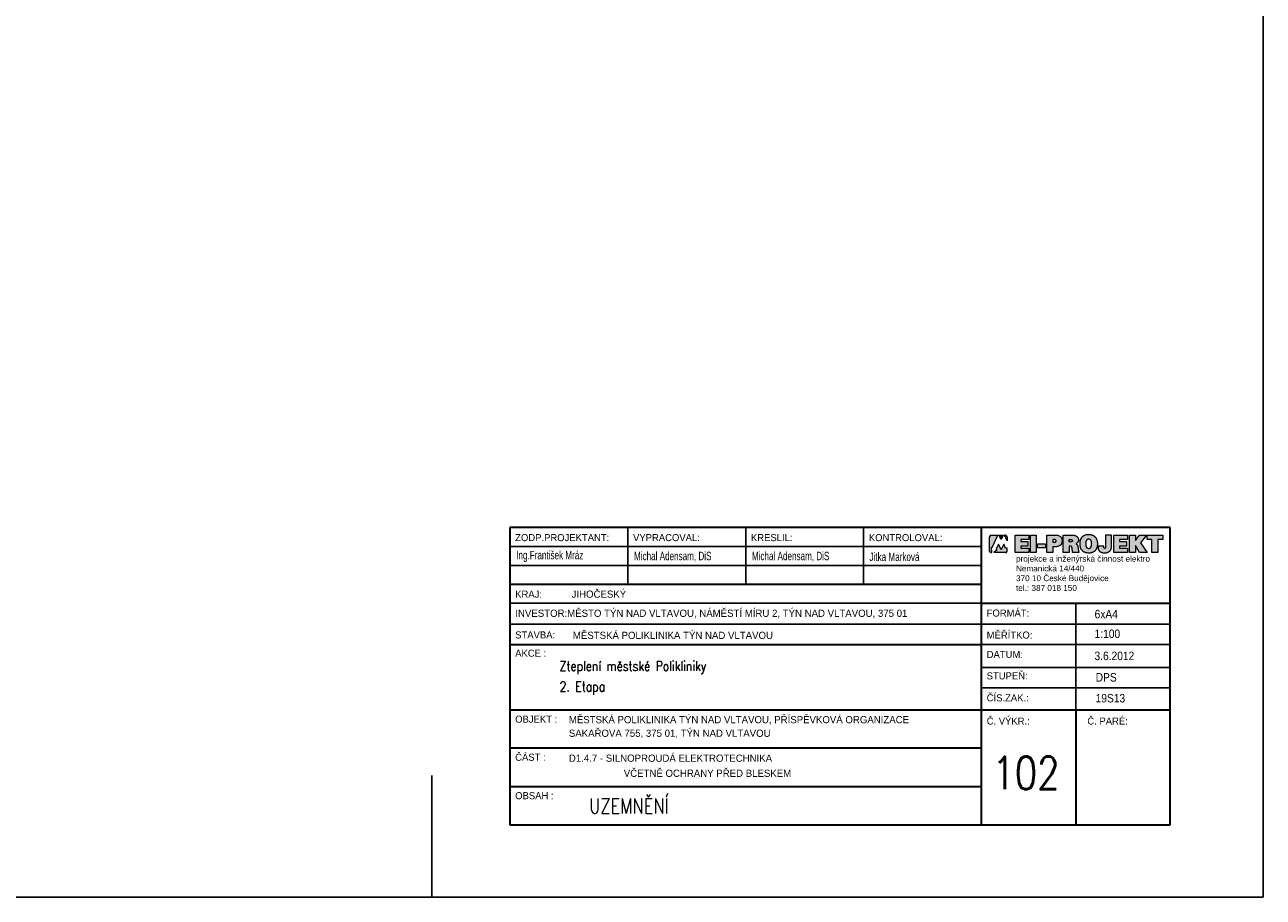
# Model space of a CAD drawing. Header units: millimetres. Extents: x 434746 to 672760, y -61647 to 206428.
# Tile 2 of 24: x 495613 to 526889, y -61647 to -39613. Entities that reach past the tile are written whole.
import ezdxf

# ---------------------------------------------------------------- set-up
doc = ezdxf.new("R2010")
doc.units = ezdxf.units.MM
for name, color, linetype, lineweight in [('.VýkrRozpiska', 7, 'Continuous', 15), ('1NP-Rozpiska', 7, 'Continuous', 30), ('E-uzemneni_vnejsi', 240, 'Continuous', 30)]:
    doc.layers.add(name, color=color, linetype=linetype, lineweight=lineweight)
doc.layers.add('1PP-Rozpiska', color=7, linetype='Continuous')
doc.layers.add('E_vedeni', color=240, linetype='Continuous')
doc.styles.add('ROMAN', font='roman.shx', dxfattribs={"width": 0.8})
doc.styles.add('ROMANS', font='romans.shx', dxfattribs={"width": 0.8, "height": 125})

# ---------------------------------------------------------------- blocks, each defined once
blk = doc.blocks.new('LOGO')
at = {"true_color": 0xc3261f}
h = blk.add_hatch(color=22, dxfattribs=at)
h.paths.add_polyline_path([(784398.7, 7230.66), (784398.15, 7230.66), (784399.56, 7227.46), (784399.56, 7229.74, 0.324073)])
h.paths.add_polyline_path([(784397.8, 7225.74), (784396.33, 7222.68), (784394.83, 7225.74), (784393.64, 7222.95), (784394.22, 7222.64), (784392.34, 7221.06), (784398.7, 7221.06, 0.29137), (784399.6, 7221.96), (784399.6, 7223.58), (784398.8, 7223.58)])
h.paths.add_polyline_path([(784394.44, 7230.66), (784390.93, 7230.66, 0.29137), (784390.03, 7229.76), (784390.03, 7221.96, 0.334501), (784391.06, 7221.06), (784390.94, 7224.14), (784391.5, 7223.91)])
blk.add_hatch(color=22, dxfattribs=at).paths.add_polyline_path([(784396.33, 7228.22), (784395.04, 7230.66), (784397.53, 7230.66)])
h = blk.add_hatch(color=0)
h.paths.add_polyline_path([(784476.21, 7230.69), (784484.79, 7230.69), (784484.79, 7228.28), (784482.06, 7228.28), (784482.06, 7221.09), (784478.86, 7221.09), (784478.86, 7228.28), (784476.21, 7228.28)])
h.paths.add_polyline_path([(784466.61, 7230.69), (784469.81, 7230.69), (784469.81, 7227.63), (784472.03, 7230.69), (784475.9, 7230.69), (784472.6, 7226.48), (784476.17, 7221.09), (784472.13, 7221.09), (784469.81, 7224.89), (784469.81, 7221.09), (784466.61, 7221.09)])
h.paths.add_polyline_path([(784457.95, 7221.09), (784457.95, 7230.69), (784465.44, 7230.69), (784465.44, 7228.28), (784461.16, 7228.28), (784461.16, 7227.15), (784465.01, 7227.15), (784465.01, 7224.68), (784461.17, 7224.68), (784461.17, 7223.6), (784465.44, 7223.6), (784465.44, 7221.09)])
h.paths.add_polyline_path([(784416.32, 7225.87), (784420.52, 7225.87), (784420.52, 7223.67), (784416.32, 7223.67)])
h.paths.add_polyline_path([(784412.42, 7230.69), (784415.59, 7230.69), (784415.59, 7221.09), (784412.42, 7221.09)])
h.paths.add_polyline_path([(784403.95, 7221.09), (784403.95, 7230.69), (784411.45, 7230.69), (784411.45, 7228.28), (784407.17, 7228.28), (784407.17, 7227.15), (784411.01, 7227.15), (784411.01, 7224.68), (784407.17, 7224.68), (784407.17, 7223.6), (784411.45, 7223.6), (784411.45, 7221.09)])
h = blk.add_hatch(color=0)
h.paths.add_polyline_path([(784421.32, 7230.69), (784421.32, 7221.09), (784424.54, 7221.09), (784424.54, 7224.28), (784425.83, 7224.28), (784426.11, 7224.3), (784426.69, 7224.33), (784427.02, 7224.35), (784427.36, 7224.46), (784427.67, 7224.54), (784428.11, 7224.75), (784428.67, 7225.01), (784429.1, 7225.43), (784429.26, 7225.7), (784429.51, 7226.14), (784429.64, 7226.71), (784429.7, 7227.1), (784429.7, 7227.39), (784429.7, 7227.81), (784429.66, 7228.11), (784429.6, 7228.42), (784429.53, 7228.78), (784429.29, 7229.29), (784429.12, 7229.5), (784428.91, 7229.73), (784428.63, 7229.97), (784428.43, 7230.12), (784428.15, 7230.29), (784427.77, 7230.44), (784427.3, 7230.55), (784426.87, 7230.63), (784426.51, 7230.67), (784425.98, 7230.69)])
h.paths.add_polyline_path([(784425.83, 7228.25), (784426.06, 7228.08), (784426.17, 7228.01), (784426.41, 7227.83), (784426.41, 7227.5), (784426.41, 7227.17), (784426.09, 7226.86), (784425.8, 7226.79), (784425.66, 7226.75), (784424.55, 7226.75), (784424.55, 7228.23), (784424.55, 7228.25)], flags=16)
h = blk.add_hatch(color=0)
h.paths.add_polyline_path([(784437.77, 7226.26), (784437.88, 7226.35), (784437.98, 7226.44), (784438.08, 7226.54), (784438.18, 7226.64), (784438.29, 7226.75), (784438.33, 7226.82), (784438.39, 7226.91), (784438.42, 7226.98), (784438.47, 7227.11), (784438.51, 7227.2), (784438.55, 7227.32), (784438.57, 7227.42), (784438.6, 7227.53), (784438.59, 7227.66), (784438.6, 7227.74), (784438.61, 7227.89), (784438.62, 7228.06), (784438.61, 7228.2), (784438.6, 7228.32), (784438.59, 7228.43), (784438.58, 7228.54), (784438.58, 7228.62), (784438.56, 7228.69), (784438.53, 7228.81), (784438.5, 7228.89), (784438.48, 7228.96), (784438.43, 7229.07), (784438.4, 7229.13), (784438.34, 7229.21), (784438.29, 7229.29), (784438.23, 7229.39), (784438.18, 7229.47), (784438.12, 7229.55), (784438.07, 7229.62), (784438.01, 7229.69), (784437.94, 7229.76), (784437.87, 7229.84), (784437.77, 7229.92), (784437.66, 7230.01), (784437.56, 7230.06), (784437.45, 7230.14), (784437.32, 7230.2), (784437.14, 7230.29), (784436.99, 7230.37), (784436.83, 7230.42), (784436.57, 7230.5), (784436.32, 7230.56), (784436.04, 7230.62), (784435.6, 7230.67), (784435.09, 7230.69), (784430.35, 7230.69), (784430.35, 7221.11), (784433.59, 7221.11), (784433.59, 7221.12), (784433.59, 7224.53), (784434.43, 7224.53), (784434.49, 7224.53), (784434.62, 7224.52), (784434.67, 7224.5), (784434.75, 7224.47), (784434.8, 7224.44), (784434.86, 7224.41), (784434.89, 7224.38), (784434.91, 7224.36), (784434.94, 7224.32), (784434.97, 7224.28), (784434.99, 7224.23), (784435.04, 7224.16), (784435.09, 7224.05), (784435.1, 7223.97), (784435.12, 7223.88), (784435.13, 7223.74), (784435.14, 7223.56), (784435.17, 7223.38), (784435.2, 7223.16), (784435.21, 7222.96), (784435.22, 7222.8), (784435.24, 7222.65), (784435.25, 7222.55), (784435.28, 7222.38), (784435.3, 7222.21), (784435.33, 7222.07), (784435.36, 7221.91), (784435.38, 7221.8), (784435.41, 7221.61), (784435.44, 7221.42), (784435.49, 7221.09), (784438.93, 7221.09), (784438.86, 7221.39), (784438.82, 7221.55), (784438.76, 7221.71), (784438.7, 7221.89), (784438.67, 7222.03), (784438.63, 7222.25), (784438.6, 7222.46), (784438.59, 7222.53), (784438.55, 7222.63), (784438.53, 7222.75), (784438.51, 7222.84), (784438.49, 7223.02), (784438.47, 7223.18), (784438.44, 7223.36), (784438.43, 7223.52), (784438.43, 7223.67), (784438.42, 7223.79), (784438.39, 7223.9), (784438.39, 7223.97), (784438.37, 7224.03), (784438.36, 7224.09), (784438.36, 7224.14), (784438.35, 7224.22), (784438.34, 7224.28), (784438.32, 7224.36), (784438.28, 7224.5), (784438.26, 7224.64), (784438.24, 7224.76), (784438.2, 7224.84), (784438.14, 7224.99), (784438.1, 7225.06), (784438.07, 7225.14), (784438.03, 7225.23), (784437.97, 7225.3), (784437.91, 7225.38), (784437.85, 7225.46), (784437.79, 7225.52), (784437.73, 7225.58), (784437.65, 7225.64), (784437.63, 7225.67), (784437.56, 7225.72), (784437.48, 7225.78), (784437.42, 7225.85), (784437.41, 7225.88), (784437.42, 7225.93), (784437.47, 7225.99), (784437.64, 7226.13)])
h.paths.add_polyline_path([(784435.35, 7227.42), (784435.32, 7227.36), (784435.28, 7227.29), (784435.21, 7227.21), (784435.17, 7227.16), (784435.08, 7227.08), (784434.96, 7227.04), (784434.86, 7227), (784434.77, 7226.98), (784434.65, 7226.98), (784433.61, 7226.98), (784433.61, 7228.22), (784434.48, 7228.22), (784434.72, 7228.2), (784434.87, 7228.17), (784435.01, 7228.13), (784435.1, 7228.09), (784435.16, 7228.03), (784435.24, 7227.96), (784435.3, 7227.87), (784435.35, 7227.75), (784435.35, 7227.67), (784435.35, 7227.6), (784435.35, 7227.51)], flags=16)
h = blk.add_hatch(color=0)
h.paths.add_polyline_path([(784442.02, 7230.5), (784442.64, 7230.78), (784443.51, 7230.86), (784444.16, 7230.95), (784444.83, 7230.86), (784445.6, 7230.76), (784446.13, 7230.58), (784446.28, 7230.54), (784446.81, 7230.36), (784447.25, 7230.05), (784447.7, 7229.76), (784448.29, 7229.08), (784448.76, 7228.25), (784448.82, 7228.06), (784449.04, 7227.57), (784449.07, 7227.05), (784449.16, 7226.51), (784449.16, 7224.94), (784449.08, 7224.64), (784449.08, 7224.63), (784449.04, 7224.48), (784448.98, 7224.27), (784448.94, 7224.14), (784448.9, 7223.97), (784448.83, 7223.76), (784448.61, 7223.15), (784448.19, 7222.61), (784447.73, 7222.07), (784446.78, 7221.46), (784445.87, 7221.13), (784444.8, 7220.97), (784443.59, 7220.98), (784442.84, 7221.13), (784442.57, 7221.18), (784442.35, 7221.27), (784442.11, 7221.36), (784441.51, 7221.58), (784440.84, 7222.09), (784440.63, 7222.3), (784440.37, 7222.57), (784439.88, 7223.24), (784439.67, 7223.83), (784439.49, 7224.2), (784439.41, 7224.76), (784439.36, 7225.12), (784439.36, 7225.76), (784439.35, 7226.36), (784439.41, 7227.13), (784439.41, 7227.15), (784439.49, 7227.56), (784439.91, 7228.63), (784440.49, 7229.49), (784441.3, 7230.16), (784441.83, 7230.42)])
h.paths.add_polyline_path([(784445.82, 7224.97), (784445.73, 7224.68), (784445.64, 7224.25), (784444.99, 7223.42), (784444.35, 7223.42), (784443.67, 7223.42), (784443.44, 7223.61), (784443.4, 7223.63), (784443.28, 7223.74), (784443.03, 7223.95), (784442.62, 7224.93), (784442.62, 7226.1), (784442.62, 7226.3), (784442.62, 7226.93), (784443.02, 7227.88), (784443.2, 7228.04), (784443.5, 7228.41), (784444.11, 7228.45), (784444.7, 7228.48), (784445.17, 7228.13), (784445.46, 7227.91), (784445.85, 7226.83)], flags=16)
blk.add_hatch(color=0).paths.add_polyline_path([(784453.53, 7224.23), (784453.53, 7224.06), (784453.5, 7223.91), (784453.47, 7223.82), (784453.45, 7223.74), (784453.42, 7223.66), (784453.38, 7223.6), (784453.35, 7223.56), (784453.31, 7223.5), (784453.25, 7223.46), (784453.19, 7223.41), (784453.12, 7223.41), (784453.01, 7223.4), (784452.92, 7223.4), (784452.87, 7223.41), (784452.82, 7223.45), (784452.77, 7223.5), (784452.7, 7223.55), (784452.66, 7223.61), (784452.63, 7223.67), (784452.61, 7223.73), (784452.59, 7223.82), (784452.58, 7223.91), (784452.58, 7224.68), (784449.41, 7224.68), (784449.39, 7224.37), (784449.4, 7224.14), (784449.4, 7223.91), (784449.41, 7223.72), (784449.44, 7223.45), (784449.47, 7223.22), (784449.52, 7223), (784449.59, 7222.85), (784449.65, 7222.71), (784449.7, 7222.58), (784449.76, 7222.47), (784449.82, 7222.33), (784449.91, 7222.21), (784450, 7222.08), (784450.11, 7221.96), (784450.22, 7221.84), (784450.33, 7221.75), (784450.45, 7221.66), (784450.58, 7221.58), (784450.77, 7221.47), (784450.92, 7221.38), (784451.16, 7221.29), (784451.4, 7221.2), (784451.62, 7221.12), (784451.82, 7221.08), (784452.05, 7221.05), (784452.3, 7221.02), (784452.39, 7221.01), (784452.62, 7220.98), (784453.34, 7220.97), (784453.65, 7221.01), (784453.9, 7221.05), (784454.13, 7221.09), (784454.4, 7221.14), (784454.62, 7221.23), (784454.78, 7221.3), (784454.97, 7221.38), (784455.13, 7221.46), (784455.26, 7221.54), (784455.41, 7221.62), (784455.51, 7221.67), (784455.66, 7221.8), (784455.75, 7221.88), (784455.83, 7221.96), (784455.92, 7222.06), (784455.98, 7222.12), (784456.05, 7222.19), (784456.12, 7222.28), (784456.21, 7222.4), (784456.26, 7222.47), (784456.35, 7222.59), (784456.39, 7222.71), (784456.45, 7222.84), (784456.49, 7222.94), (784456.52, 7223.03), (784456.55, 7223.1), (784456.57, 7223.22), (784456.59, 7223.28), (784456.63, 7223.44), (784456.66, 7223.6), (784456.67, 7223.72), (784456.68, 7223.86), (784456.68, 7230.72), (784453.53, 7230.72)])
at = {"color": 22, "true_color": 0xc3261f}
for p, q in [((784390.03, 7221.96), (784390.03, 7229.76)), ((784390.93, 7230.66), (784394.44, 7230.66)), ((784391.5, 7223.91), (784394.44, 7230.66)), ((784394.83, 7225.74), (784393.64, 7222.95)), ((784396.33, 7222.68), (784394.83, 7225.74)), ((784396.33, 7228.22), (784395.04, 7230.66)), ((784395.04, 7230.66), (784397.53, 7230.66)), ((784397.53, 7230.66), (784396.33, 7228.22)), ((784397.8, 7225.74), (784396.33, 7222.68)), ((784398.8, 7223.58), (784397.8, 7225.74)), ((784399.56, 7227.46), (784398.15, 7230.66)), ((784398.7, 7230.66), (784398.15, 7230.66)), ((784399.56, 7229.74), (784399.56, 7227.46)), ((784390.94, 7224.14), (784391.06, 7221.06)), ((784390.94, 7224.14), (784391.5, 7223.91)), ((784394.22, 7222.64), (784392.34, 7221.06)), ((784398.7, 7221.06), (784392.34, 7221.06)), ((784393.64, 7222.95), (784394.22, 7222.64)), ((784399.6, 7223.58), (784398.8, 7223.58)), ((784399.6, 7221.96), (784399.6, 7223.58))]:
    blk.add_line(p, q, dxfattribs=at)
at = {"color": 0}
for points in [[(784403.95, 7221.09), (784403.95, 7230.69), (784411.45, 7230.69), (784411.45, 7228.28), (784407.17, 7228.28), (784407.17, 7227.15), (784411.01, 7227.15), (784411.01, 7224.68), (784407.17, 7224.68), (784407.17, 7223.6), (784411.45, 7223.6), (784411.45, 7221.09), (784403.95, 7221.09)], [(784412.42, 7230.69), (784415.59, 7230.69), (784415.59, 7221.09), (784412.42, 7221.09), (784412.42, 7230.69)], [(784421.32, 7230.69), (784425.98, 7230.69), (784426.51, 7230.67), (784426.87, 7230.63), (784427.3, 7230.55), (784427.77, 7230.44), (784428.15, 7230.29), (784428.43, 7230.12), (784428.63, 7229.97), (784428.91, 7229.73), (784429.12, 7229.5), (784429.29, 7229.29), (784429.41, 7229.03), (784429.53, 7228.78), (784429.6, 7228.42), (784429.66, 7228.11), (784429.7, 7227.81), (784429.7, 7227.39), (784429.7, 7227.1), (784429.64, 7226.71), (784429.57, 7226.41), (784429.51, 7226.14), (784429.37, 7225.89), (784429.26, 7225.7), (784429.1, 7225.43), (784428.85, 7225.18), (784428.67, 7225.01), (784428.43, 7224.9), (784428.11, 7224.75), (784427.84, 7224.62), (784427.67, 7224.54), (784427.45, 7224.48), (784427.25, 7224.43), (784427.02, 7224.35), (784426.69, 7224.33), (784426.33, 7224.31), (784426.11, 7224.3), (784425.83, 7224.28), (784424.54, 7224.28), (784424.54, 7221.09), (784421.32, 7221.09), (784421.32, 7230.69)], [(784424.55, 7228.23), (784424.55, 7226.75), (784425.66, 7226.75), (784425.8, 7226.79), (784425.97, 7226.83), (784426.08, 7226.89), (784426.2, 7226.97), (784426.29, 7227.05), (784426.33, 7227.15), (784426.36, 7227.2), (784426.38, 7227.28), (784426.39, 7227.34), (784426.41, 7227.42), (784426.41, 7227.5), (784426.41, 7227.56), (784426.39, 7227.66), (784426.37, 7227.76), (784426.32, 7227.84), (784426.27, 7227.93), (784426.17, 7228.01), (784426.06, 7228.08), (784425.98, 7228.14), (784425.88, 7228.19), (784425.77, 7228.21), (784425.67, 7228.24), (784425.56, 7228.25), (784424.55, 7228.25), (784424.55, 7228.23)], [(784430.35, 7230.69), (784435.09, 7230.69), (784435.6, 7230.67), (784436.04, 7230.62), (784436.32, 7230.56), (784436.57, 7230.5), (784436.83, 7230.42), (784436.99, 7230.37), (784437.14, 7230.29), (784437.32, 7230.2), (784437.45, 7230.14), (784437.56, 7230.06), (784437.66, 7230.01), (784437.77, 7229.92), (784437.87, 7229.84), (784437.94, 7229.76), (784438.01, 7229.69), (784438.07, 7229.62), (784438.12, 7229.55), (784438.18, 7229.47), (784438.23, 7229.39), (784438.29, 7229.29), (784438.34, 7229.21), (784438.4, 7229.13), (784438.43, 7229.07), (784438.48, 7228.96), (784438.5, 7228.89), (784438.53, 7228.81), (784438.56, 7228.69), (784438.58, 7228.62), (784438.58, 7228.54), (784438.59, 7228.43), (784438.6, 7228.32), (784438.61, 7228.2), (784438.62, 7228.06), (784438.61, 7227.89), (784438.6, 7227.74), (784438.59, 7227.66), (784438.6, 7227.53), (784438.57, 7227.42), (784438.55, 7227.32), (784438.51, 7227.2), (784438.47, 7227.11), (784438.42, 7226.98), (784438.39, 7226.91), (784438.33, 7226.82), (784438.29, 7226.75), (784438.18, 7226.64), (784438.08, 7226.54), (784437.98, 7226.44), (784437.88, 7226.35), (784437.77, 7226.26), (784437.64, 7226.13), (784437.47, 7225.99), (784437.42, 7225.93), (784437.41, 7225.88), (784437.42, 7225.85), (784437.48, 7225.78), (784437.56, 7225.72), (784437.63, 7225.67), (784437.65, 7225.64), (784437.73, 7225.58), (784437.79, 7225.52), (784437.85, 7225.46), (784437.91, 7225.38), (784437.97, 7225.3), (784438.03, 7225.23), (784438.07, 7225.14), (784438.1, 7225.06), (784438.14, 7224.99), (784438.2, 7224.84), (784438.24, 7224.76), (784438.26, 7224.64), (784438.28, 7224.5), (784438.32, 7224.36), (784438.34, 7224.28), (784438.35, 7224.22), (784438.36, 7224.14), (784438.36, 7224.09), (784438.37, 7224.03), (784438.39, 7223.97), (784438.39, 7223.9), (784438.42, 7223.79), (784438.43, 7223.67), (784438.43, 7223.52), (784438.44, 7223.36), (784438.47, 7223.18), (784438.49, 7223.02), (784438.51, 7222.84), (784438.53, 7222.75), (784438.55, 7222.63), (784438.59, 7222.53), (784438.6, 7222.46), (784438.63, 7222.25), (784438.67, 7222.03), (784438.7, 7221.89), (784438.76, 7221.71), (784438.82, 7221.55), (784438.86, 7221.39), (784438.93, 7221.09), (784435.49, 7221.09), (784435.44, 7221.42), (784435.41, 7221.61), (784435.38, 7221.8), (784435.36, 7221.91), (784435.33, 7222.07), (784435.3, 7222.21), (784435.28, 7222.38), (784435.25, 7222.55), (784435.24, 7222.65), (784435.22, 7222.8), (784435.21, 7222.96), (784435.2, 7223.16), (784435.17, 7223.38), (784435.14, 7223.56), (784435.13, 7223.74), (784435.12, 7223.88), (784435.1, 7223.97), (784435.09, 7224.05), (784435.04, 7224.16), (784434.99, 7224.23), (784434.97, 7224.28), (784434.94, 7224.32), (784434.91, 7224.36), (784434.89, 7224.38), (784434.86, 7224.41), (784434.8, 7224.44), (784434.75, 7224.47), (784434.67, 7224.5), (784434.62, 7224.52), (784434.49, 7224.53), (784434.43, 7224.53), (784433.59, 7224.53), (784433.59, 7221.12), (784433.59, 7221.11), (784430.35, 7221.11), (784430.35, 7230.69)], [(784433.61, 7228.22), (784434.48, 7228.22), (784434.72, 7228.2), (784434.87, 7228.17), (784435.01, 7228.13), (784435.1, 7228.09), (784435.16, 7228.03), (784435.24, 7227.96), (784435.3, 7227.87), (784435.35, 7227.75), (784435.35, 7227.67), (784435.35, 7227.6), (784435.35, 7227.51), (784435.35, 7227.42), (784435.32, 7227.36), (784435.28, 7227.29), (784435.21, 7227.21), (784435.17, 7227.16), (784435.08, 7227.08), (784434.96, 7227.04), (784434.86, 7227), (784434.77, 7226.98), (784434.65, 7226.98), (784433.61, 7226.98), (784433.61, 7228.22)], [(784443.83, 7230.9), (784443.51, 7230.86), (784443.14, 7230.83), (784442.86, 7230.75), (784442.55, 7230.69), (784442.29, 7230.62), (784442.02, 7230.5), (784441.83, 7230.42), (784441.62, 7230.31), (784441.42, 7230.21), (784441.23, 7230.08), (784441.09, 7229.97), (784440.92, 7229.85), (784440.82, 7229.77), (784440.76, 7229.7), (784440.64, 7229.6), (784440.57, 7229.51), (784440.39, 7229.33), (784440.3, 7229.18), (784440.2, 7229.06), (784440.12, 7228.94), (784440.04, 7228.79), (784439.98, 7228.67), (784439.92, 7228.57), (784439.83, 7228.41), (784439.76, 7228.24), (784439.68, 7228.05), (784439.62, 7227.88), (784439.56, 7227.75), (784439.51, 7227.53), (784439.45, 7227.34), (784439.41, 7227.12), (784439.39, 7226.86), (784439.39, 7226.64), (784439.37, 7226.41), (784439.36, 7226.19), (784439.35, 7225.99), (784439.36, 7225.76), (784439.36, 7225.56), (784439.36, 7225.32), (784439.37, 7225.01), (784439.41, 7224.76), (784439.45, 7224.5), (784439.5, 7224.34), (784439.55, 7224.15), (784439.59, 7223.99), (784439.67, 7223.83), (784439.76, 7223.57), (784439.82, 7223.43), (784439.88, 7223.3), (784439.96, 7223.16), (784440.03, 7223.03), (784440.14, 7222.88), (784440.26, 7222.73), (784440.39, 7222.55), (784440.51, 7222.43), (784440.63, 7222.31), (784440.78, 7222.15), (784440.92, 7222.03), (784441.06, 7221.92), (784441.24, 7221.78), (784441.39, 7221.7), (784441.62, 7221.58), (784441.76, 7221.5), (784441.93, 7221.43), (784442.11, 7221.36), (784442.35, 7221.27), (784442.57, 7221.18), (784442.84, 7221.13), (784443.21, 7221.06), (784443.69, 7221), (784443.86, 7220.98), (784444.67, 7220.97), (784445.23, 7221.03), (784445.56, 7221.08), (784445.84, 7221.14), (784446.18, 7221.24), (784446.44, 7221.34), (784446.66, 7221.43), (784446.91, 7221.55), (784447.09, 7221.66), (784447.4, 7221.86), (784447.53, 7221.98), (784447.72, 7222.11), (784447.89, 7222.28), (784448.04, 7222.44), (784448.19, 7222.61), (784448.29, 7222.75), (784448.41, 7222.92), (784448.47, 7223.03), (784448.55, 7223.15), (784448.63, 7223.31), (784448.7, 7223.47), (784448.78, 7223.62), (784448.83, 7223.76), (784448.9, 7223.97), (784448.94, 7224.14), (784448.98, 7224.27), (784449.04, 7224.48), (784449.08, 7224.63), (784449.09, 7224.76), (784449.14, 7224.99), (784449.15, 7225.15), (784449.16, 7225.38), (784449.16, 7226.51), (784449.11, 7226.8), (784449.07, 7227.02), (784449.06, 7227.21), (784449, 7227.4), (784448.96, 7227.63), (784448.9, 7227.8), (784448.87, 7227.95), (784448.77, 7228.18), (784448.67, 7228.41), (784448.59, 7228.55), (784448.48, 7228.74), (784448.39, 7228.91), (784448.26, 7229.1), (784448.14, 7229.25), (784448.04, 7229.37), (784447.95, 7229.47), (784447.83, 7229.6), (784447.72, 7229.69), (784447.63, 7229.77), (784447.52, 7229.86), (784447.38, 7229.97), (784447.25, 7230.05), (784447.17, 7230.11), (784447.03, 7230.18), (784446.91, 7230.27), (784446.79, 7230.34), (784446.66, 7230.39), (784446.54, 7230.45), (784446.43, 7230.49), (784446.28, 7230.54), (784446.13, 7230.58), (784445.97, 7230.64), (784445.79, 7230.7), (784445.64, 7230.73), (784445.48, 7230.76), (784445.32, 7230.8), (784445.1, 7230.83), (784444.83, 7230.86), (784444.57, 7230.9), (784444.31, 7230.9), (784444.13, 7230.91), (784443.83, 7230.9)], [(784444.11, 7228.45), (784443.98, 7228.44), (784443.84, 7228.41), (784443.69, 7228.38), (784443.57, 7228.33), (784443.45, 7228.26), (784443.35, 7228.18), (784443.25, 7228.1), (784443.18, 7228.01), (784443.1, 7227.93), (784443.05, 7227.85), (784442.98, 7227.75), (784442.95, 7227.67), (784442.89, 7227.57), (784442.85, 7227.48), (784442.8, 7227.36), (784442.77, 7227.26), (784442.74, 7227.11), (784442.69, 7226.92), (784442.67, 7226.74), (784442.65, 7226.58), (784442.62, 7226.46), (784442.62, 7226.3), (784442.62, 7226.1), (784442.62, 7225.31), (784442.66, 7225.07), (784442.69, 7224.86), (784442.74, 7224.7), (784442.78, 7224.55), (784442.84, 7224.41), (784442.9, 7224.27), (784442.95, 7224.14), (784443.02, 7224.04), (784443.09, 7223.92), (784443.19, 7223.82), (784443.28, 7223.74), (784443.4, 7223.63), (784443.53, 7223.56), (784443.66, 7223.51), (784443.8, 7223.44), (784443.98, 7223.42), (784444.35, 7223.42), (784444.51, 7223.42), (784444.65, 7223.45), (784444.81, 7223.49), (784444.94, 7223.55), (784445.05, 7223.61), (784445.17, 7223.7), (784445.28, 7223.79), (784445.35, 7223.88), (784445.44, 7223.99), (784445.47, 7224.04), (784445.51, 7224.11), (784445.56, 7224.19), (784445.6, 7224.28), (784445.64, 7224.38), (784445.69, 7224.54), (784445.73, 7224.68), (784445.77, 7224.84), (784445.79, 7224.96), (784445.81, 7225.09), (784445.82, 7225.22), (784445.83, 7225.3), (784445.85, 7226.46), (784445.83, 7226.74), (784445.79, 7226.94), (784445.74, 7227.1), (784445.69, 7227.28), (784445.63, 7227.44), (784445.59, 7227.56), (784445.51, 7227.69), (784445.39, 7227.9), (784445.31, 7228), (784445.24, 7228.07), (784445.17, 7228.13), (784445.08, 7228.2), (784444.94, 7228.27), (784444.85, 7228.31), (784444.77, 7228.36), (784444.67, 7228.41), (784444.56, 7228.44), (784444.43, 7228.45), (784444.3, 7228.46), (784444.11, 7228.45)], [(784452.57, 7224.68), (784449.41, 7224.68), (784449.39, 7224.37), (784449.4, 7224.14), (784449.4, 7223.91), (784449.41, 7223.72), (784449.44, 7223.45), (784449.47, 7223.22), (784449.52, 7223), (784449.59, 7222.85), (784449.65, 7222.71), (784449.7, 7222.58), (784449.76, 7222.47), (784449.82, 7222.33), (784449.91, 7222.21), (784450, 7222.08), (784450.11, 7221.96), (784450.22, 7221.84), (784450.33, 7221.75), (784450.45, 7221.66), (784450.58, 7221.58), (784450.77, 7221.47), (784450.92, 7221.38), (784451.16, 7221.29), (784451.4, 7221.2), (784451.62, 7221.12), (784451.82, 7221.08), (784452.05, 7221.05), (784452.3, 7221.02), (784452.39, 7221.01), (784452.62, 7220.98), (784453.34, 7220.97), (784453.65, 7221.01), (784453.9, 7221.05), (784454.13, 7221.09), (784454.4, 7221.14), (784454.62, 7221.23), (784454.78, 7221.3), (784454.97, 7221.38), (784455.13, 7221.46), (784455.26, 7221.54), (784455.41, 7221.62), (784455.51, 7221.67), (784455.66, 7221.8), (784455.75, 7221.88), (784455.83, 7221.96), (784455.92, 7222.06), (784455.98, 7222.12), (784456.05, 7222.19), (784456.12, 7222.28), (784456.21, 7222.4), (784456.26, 7222.47), (784456.35, 7222.59), (784456.39, 7222.71), (784456.45, 7222.84), (784456.49, 7222.94), (784456.52, 7223.03), (784456.55, 7223.1), (784456.57, 7223.22), (784456.59, 7223.28), (784456.63, 7223.44), (784456.66, 7223.6), (784456.67, 7223.72), (784456.68, 7223.86), (784456.68, 7230.72), (784453.53, 7230.72), (784453.53, 7224.23), (784453.53, 7224.06), (784453.5, 7223.91), (784453.47, 7223.82), (784453.45, 7223.74), (784453.42, 7223.66), (784453.38, 7223.6), (784453.35, 7223.56), (784453.31, 7223.5), (784453.25, 7223.46), (784453.19, 7223.41), (784453.12, 7223.41), (784453.01, 7223.4), (784452.92, 7223.4), (784452.87, 7223.41), (784452.82, 7223.45), (784452.77, 7223.5), (784452.7, 7223.55), (784452.66, 7223.61), (784452.63, 7223.67), (784452.61, 7223.73), (784452.59, 7223.82), (784452.58, 7223.91), (784452.58, 7224.68), (784452.57, 7224.68)], [(784457.95, 7221.09), (784457.95, 7230.69), (784465.44, 7230.69), (784465.44, 7228.28), (784461.16, 7228.28), (784461.16, 7227.15), (784465.01, 7227.15), (784465.01, 7224.68), (784461.17, 7224.68), (784461.17, 7223.6), (784465.44, 7223.6), (784465.44, 7221.09), (784457.95, 7221.09)], [(784466.61, 7230.69), (784469.81, 7230.69), (784469.81, 7227.63), (784472.03, 7230.69), (784475.9, 7230.69), (784472.6, 7226.48), (784476.17, 7221.09), (784472.13, 7221.09), (784469.81, 7224.89), (784469.81, 7221.09), (784466.61, 7221.09), (784466.61, 7230.69)], [(784476.21, 7230.69), (784484.79, 7230.69), (784484.79, 7228.28), (784482.06, 7228.28), (784482.06, 7221.09), (784478.86, 7221.09), (784478.86, 7228.28), (784476.21, 7228.28), (784476.21, 7230.69)]]:
    blk.add_lwpolyline(points, dxfattribs=at)
blk.add_lwpolyline([(784416.32, 7225.87), (784420.52, 7225.87), (784420.52, 7223.67), (784416.32, 7223.67)], close=True, dxfattribs=at)
at = {"color": 22, "true_color": 0xc3261f}
for centre, radius, start, end in [((784391.19, 7229.5), 1.19, 102.52259, 167.50077), ((784398.5, 7229.6), 1.07, 7.49835, 79.32287), ((784391.14, 7222.19), 1.14, 191.75791, 265.73853), ((784398.44, 7222.21), 1.19, 282.52259, 347.50077)]:
    blk.add_arc(centre, radius, start, end, dxfattribs=at)
at = {"color": 0, "insert": (784404.49, 7219.34), "char_height": 4, "width": 105.7388, "attachment_point": 1}
blk.add_mtext('{\\fArial|b0|i0|c238|p34;\\H0.8x;projekce a inženýrská činnost elektro\\PNemanická 14/440\\P370 10 České Budějovice\\Ptel.: 387 018 150}', dxfattribs=at)
blk = doc.blocks.new('A$C7BFD1CB8')
at = {"color": 0, "lineweight": 40}
blk.add_blockref('LOGO', (-784390.03, -7197.24), dxfattribs=at)
blk = doc.blocks.new('A$C2B8C33D0')
at = {"layer": '.VýkrRozpiska', "xscale": 38.71999979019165, "yscale": 38.72001171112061, "zscale": 38.72000000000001}
blk.add_blockref('A$C7BFD1CB8', (0, 3), dxfattribs=at)
blk = doc.blocks.new('A$C1DF174FE')
at = {"layer": 'E_vedeni', "ltscale": 10, "xscale": 0.009999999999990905, "yscale": 0.01000000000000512, "zscale": 0.01}
blk.add_blockref('A$C2B8C33D0', (0, -0.03), dxfattribs=at)
blk = doc.blocks.new('A$C4B206E37')
at = {"layer": 'E_vedeni', "ltscale": 10}
blk.add_blockref('A$C1DF174FE', (0, 0), dxfattribs=at)

msp = doc.modelspace()

# ---------------------------------------------------------------- linework, layer by layer
at = {"layer": '1NP-Rozpiska', "linetype": 'Continuous', "lineweight": 30, "ltscale": 10}
for p, q in [((507866, -52313), (507866, -59816)), ((524536, -52313), (507866, -52313)), ((519773, -59816), (519773, -52313)), ((524536, -59816), (524536, -52313)), ((507866, -53741), (519773, -53741)), ((507866, -55262), (519773, -55262)), ((519773, -56914), (524536, -56914)), ((522155, -56914), (522155, -59816)), ((507866, -59816), (524536, -59816))]:
    msp.add_line(p, q, dxfattribs=at)
at = {"layer": '1NP-Rozpiska', "color": 7, "linetype": 'Continuous', "lineweight": -3, "ltscale": 10}
for p, q in [((510843, -52313), (510843, -53741)), ((513820, -52313), (513820, -53752)), ((516797, -52313), (516797, -53741)), ((507866, -52789), (519773, -52789)), ((507866, -53265), (519773, -53265)), ((507866, -54218), (519773, -54218)), ((522155, -54218), (522155, -56914)), ((507866, -54747), (519773, -54747)), ((519773, -54747), (524536, -54747)), ((519773, -55262), (524536, -55262)), ((519773, -55844), (524536, -55844)), ((519773, -56360), (524536, -56360))]:
    msp.add_line(p, q, dxfattribs=at)
at = {"layer": '1PP-Rozpiska', "linetype": 'Continuous', "lineweight": 30, "ltscale": 10}
for p, q in [((519773, -54218), (524536, -54218)), ((507866, -56914), (519773, -56914)), ((507866, -57875), (519773, -57875)), ((507866, -58847), (519773, -58847))]:
    msp.add_line(p, q, dxfattribs=at)
at = {"layer": 'E-uzemneni_vnejsi', "color": 0, "lineweight": -3}
for points in [[(526889, -61647), (526889, -31947), (524016, -31947)], [(505889, -61647), (484889, -61647), (484889, -58571)], [(526889, -61647), (505889, -61647), (505889, -58571)]]:
    msp.add_lwpolyline(points, dxfattribs=at)

# ---------------------------------------------------------------- block references
at = {"layer": 'E_vedeni', "ltscale": 10, "xscale": 119.1801599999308, "yscale": 119.180159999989, "zscale": 119.18016}
msp.add_blockref('A$C4B206E37', (519979, -54044), dxfattribs=at)

# ---------------------------------------------------------------- texts
at = {"layer": '1NP-Rozpiska', "color": 7, "linetype": 'Continuous', "lineweight": -3, "ltscale": 10, "style": 'ROMAN'}
for s, height, p in [('ZODP.PROJEKTANT:', 178.6, (507998, -52654)), ('ZODP.PROJEKTANT:', 178.6, (507998, -52654)), ('VYPRACOVAL:', 178.6, (510975, -52654)), ('KRESLIL:', 178.6, (513952, -52654)), ('KONTROLOVAL:', 178.6, (516929, -52654)), ('KRAJ:', 178.6, (507998, -54083)), ('JIHOČESKÝ', 181.8, (509423, -54083)), ('INVESTOR:MĚSTO TÝN NAD VLTAVOU, NÁMĚSTÍ MÍRU 2, TÝN NAD VLTAVOU, 375 01', 181.79, (508001, -54566)), ('FORMÁT:', 178.6, (519905, -54559)), ('STAVBA:', 178.6, (507998, -55112)), ('MĚSTSKÁ POLIKLINIKA TÝN NAD VLTAVOU', 181.79, (509455, -55124)), ('MĚŘÍTKO:', 178.6, (519905, -55115)), ('AKCE :', 178.6, (507998, -55573)), ('DATUM:', 178.6, (519905, -55604)), ('STUPEŇ:', 178.6, (519905, -56146)), ('ČÍS.ZAK.:', 178.6, (519905, -56701)), ('OBJEKT :', 178.6, (507998, -57240)), ('MĚSTSKÁ POLIKLINIKA TÝN NAD VLTAVOU, PŘÍSPĚVKOVÁ ORGANIZACE', 181.79, (509353, -57253)), ('Č. VÝKR.:', 178.6, (519905, -57287)), ('Č. PARÉ:', 178.6, (522447, -57287)), ('SAKAŘOVA 755, 375 01, TÝN NAD VLTAVOU', 181.79, (509353, -57596)), ('ČÁST :', 178.6, (507998, -58201)), ('D1.4.7 - SILNOPROUDÁ ELEKTROTECHNIKA', 181.79, (509353, -58226)), ('VČETNĚ OCHRANY PŘED BLESKEM', 181.79, (510740, -58607)), ('OBSAH :', 178.6, (507998, -59172))]:
    msp.add_text(s, height=height, dxfattribs=at).set_placement(p)
at = {"layer": '1NP-Rozpiska', "color": 7, "linetype": 'Continuous', "lineweight": -3, "ltscale": 10}
for s, height, style, width, p in [('Ing.František Mráz', 214.33, 'ROMAN', 0.714286, (508024, -53114)), ('Michal Adensam, DiS', 214.33, 'ROMAN', 0.714286, (510998, -53136)), ('Michal Adensam, DiS', 214.33, 'ROMAN', 0.714286, (513975, -53136)), ('Jitka Marková', 214.33, 'ROMAN', 0.714286, (516945, -53157)), ('6xA4', 214.3, 'ROMAN', 0.9, (522630, -54604)), ('1:100', 214.3, 'ROMAN', 0.9, (522630, -55100)), ('Zteplení městské Polikliniky', 250, 'ROMANS', 0.8, (509120, -55933)), ('3.6.2012', 214.3, 'ROMAN', 0.9, (522628, -55659)), ('DPS', 214.3, 'ROMAN', 0.9, (522658, -56200)), ('2. Etapa', 250, 'ROMANS', 0.8, (509120, -56451)), ('19S13', 214.3, 'ROMAN', 0.9, (522656, -56727))]:
    msp.add_text(s, height=height, dxfattribs=dict(at, style=style, width=width)).set_placement(p)
at = {"layer": '1NP-Rozpiska', "linetype": 'Continuous', "lineweight": -3, "ltscale": 10, "style": 'ROMANS', "width": 0.8}
for s, height, p in [('102', 825, (520048, -58922)), ('UZEMNĚNÍ', 375, (509866, -59531))]:
    msp.add_text(s, height=height, dxfattribs=at).set_placement(p)

doc.saveas('drawing.dxf')
